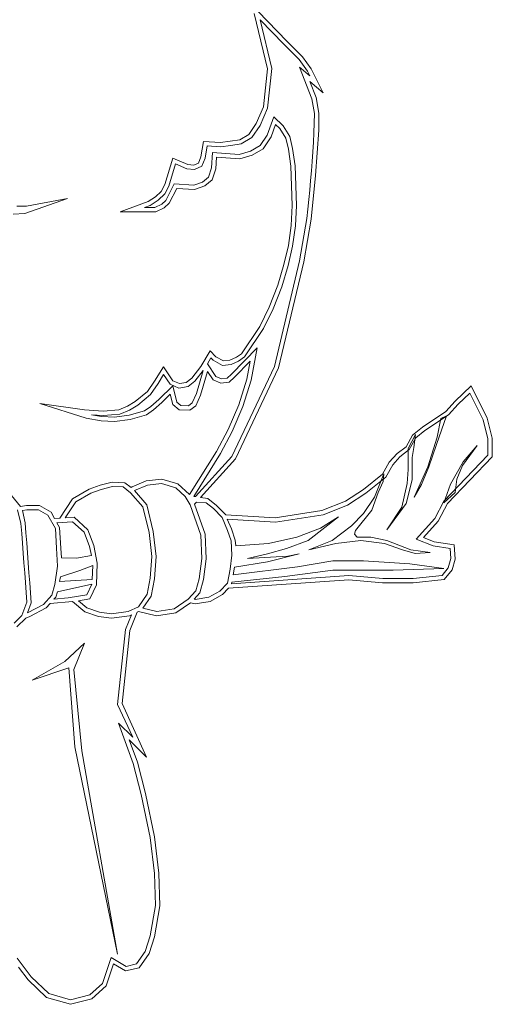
# Model space of a CAD drawing. Header units: millimetres. Extents: x 1 to 467423, y 3 to 105000.
# Tile 18 of 40: x 326944 to 327061, y 90901 to 91144. Entities that reach past the tile are written whole.
import ezdxf
from ezdxf.enums import TextEntityAlignment as Align

# ---------------------------------------------------------------- set-up
doc = ezdxf.new("R2010")
doc.units = ezdxf.units.MM
doc.layers.add('AS-Ramecek', color=9, linetype='Continuous')
doc.styles.add('arial', font='arial.ttf')

# ---------------------------------------------------------------- blocks, each defined once
blk = doc.blocks.new('A$C205725DA')
at = {"layer": 'AS-Ramecek', "linetype": 'Continuous', "lineweight": 9}
for p, q in [((3.0236, 9.4267), (2.8921, 9.9731)), ((2.9324, 9.9927), (3.2141, 9.699)), ((2.951, 9.9114), (3.1835, 9.6696)), ((3.0673, 9.4299), (2.951, 9.9114)), ((3.1835, 9.6696), (3.3358, 9.5178)), ((3.2141, 9.699), (3.3686, 9.5451)), ((3.3686, 9.5451), (3.4543, 9.4261)), ((3.3358, 9.5178), (3.4182, 9.4043)), ((2.9827, 9.0489), (3.0236, 9.4267)), ((3.0242, 9.038), (3.0673, 9.4299)), ((3.3413, 9.4414), (3.4619, 9.1308)), ((3.4423, 9.3557), (3.3413, 9.4414)), ((3.4182, 9.4043), (3.4423, 9.3557)), ((3.4543, 9.4261), (3.5733, 9.1886)), ((3.4417, 9.3006), (3.5034, 9.1417)), ((3.5733, 9.1886), (3.4417, 9.3006)), ((3.4619, 9.1308), (3.4865, 8.9839)), ((3.5034, 9.1417), (3.5291, 8.9872)), ((2.9128, 8.8857), (2.9827, 9.0489)), ((2.9499, 8.8649), (3.0242, 9.038)), ((3.4865, 8.9839), (3.4856, 8.8892)), ((3.5291, 8.9872), (3.5291, 8.8197)), ((2.8402, 8.7776), (2.9128, 8.8857)), ((2.8697, 8.7459), (2.9499, 8.8649)), ((3.0858, 8.9506), (3.0209, 8.7716)), ((3.1033, 8.8742), (3.0591, 8.752)), ((3.1776, 8.8617), (3.0858, 8.9506)), ((3.1448, 8.8344), (3.1033, 8.8742)), ((3.4856, 8.8892), (3.4829, 8.7945)), ((2.7491, 8.7252), (2.8402, 8.7776)), ((3.0209, 8.7716), (2.9515, 8.6663)), ((3.2054, 8.741), (3.1448, 8.8344)), ((3.2457, 8.7574), (3.1776, 8.8617)), ((3.4829, 8.7945), (3.4786, 8.6998)), ((3.5291, 8.8197), (3.499, 8.3715)), ((2.3653, 8.5549), (2.3899, 8.7077)), ((2.3899, 8.7077), (2.5574, 8.6963)), ((2.5574, 8.6963), (2.654, 8.7116)), ((2.5596, 8.6537), (2.6606, 8.669)), ((2.654, 8.7116), (2.7491, 8.7252)), ((2.6606, 8.669), (2.7632, 8.6848)), ((2.7632, 8.6848), (2.8697, 8.7459)), ((3.0591, 8.752), (2.981, 8.6346)), ((3.2294, 8.6319), (3.2054, 8.741)), ((3.2709, 8.6395), (3.2457, 8.7574)), ((3.4786, 8.6998), (3.473, 8.6051)), ((2.4068, 8.544), (2.4259, 8.663)), ((2.4259, 8.663), (2.5596, 8.6537)), ((2.4794, 8.5997), (2.4706, 8.4474)), ((2.7441, 8.5779), (2.4794, 8.5997)), ((2.8544, 8.6112), (2.7441, 8.5779)), ((2.8708, 8.5718), (2.7485, 8.5353)), ((2.9515, 8.6663), (2.8544, 8.6112)), ((2.981, 8.6346), (2.8708, 8.5718)), ((3.2534, 8.4638), (3.2294, 8.6319)), ((3.296, 8.467), (3.2709, 8.6395)), ((3.473, 8.6051), (3.4662, 8.5105)), ((2.0104, 8.2809), (2.0885, 8.544)), ((2.0498, 8.2645), (2.1158, 8.485)), ((2.0885, 8.544), (2.2359, 8.4785)), ((2.1158, 8.485), (2.225, 8.437)), ((2.2359, 8.4785), (2.2954, 8.4725)), ((2.2954, 8.4725), (2.3418, 8.4937)), ((2.3418, 8.4937), (2.3653, 8.5549)), ((2.3757, 8.4621), (2.4068, 8.544)), ((2.5198, 8.5538), (2.5132, 8.4386)), ((2.7485, 8.5353), (2.5198, 8.5538)), ((3.4662, 8.5105), (3.4585, 8.4159)), ((2.225, 8.437), (2.303, 8.4288)), ((2.303, 8.4288), (2.3757, 8.4621)), ((2.4706, 8.4474), (2.4395, 8.3545)), ((2.5132, 8.4386), (2.4756, 8.3295)), ((3.266, 8.0729), (3.2534, 8.4638)), ((3.3085, 8.0729), (3.296, 8.467)), ((3.4585, 8.4159), (3.45, 8.3214)), ((1.9739, 8.2143), (2.0104, 8.2809)), ((2.1016, 8.2879), (2.0176, 8.1231)), ((2.296, 8.2743), (2.1016, 8.2879)), ((2.3822, 8.306), (2.296, 8.2743)), ((2.4395, 8.3545), (2.3822, 8.306)), ((2.4756, 8.3295), (2.404, 8.2688)), ((3.45, 8.3214), (3.4409, 8.2269)), ((3.499, 8.3715), (3.4548, 7.9386)), ((1.9182, 8.1613), (1.9739, 8.2143)), ((1.9444, 8.1275), (2.0077, 8.1881)), ((2.0077, 8.1881), (2.0498, 8.2645)), ((2.1267, 8.2432), (2.0525, 8.0969)), ((2.3025, 8.2317), (2.1267, 8.2432)), ((2.404, 8.2688), (2.3025, 8.2317)), ((3.4409, 8.2269), (3.4315, 8.1325)), ((1.0486, 8.1444), (0.6245, 7.9948)), ((0.643, 8.0669), (1.0486, 8.1444)), ((1.5677, 8.0117), (1.8451, 8.1138)), ((1.8451, 8.1138), (1.9182, 8.1613)), ((1.8647, 8.0756), (1.9444, 8.1275)), ((1.9788, 8.086), (1.9116, 8.0543)), ((2.0176, 8.1231), (1.9788, 8.086)), ((2.0525, 8.0969), (2.0028, 8.0499)), ((3.4315, 8.1325), (3.4218, 8.0382)), ((0.6245, 7.9948), (0.5104, 7.9872)), ((0.5475, 8.0669), (0.643, 8.0669)), ((1.9215, 8.0117), (1.5677, 8.0117)), ((1.8068, 8.0543), (1.8647, 8.0756)), ((1.9116, 8.0543), (1.8068, 8.0543)), ((2.0028, 8.0499), (1.9215, 8.0117)), ((3.2583, 7.8775), (3.266, 8.0729)), ((3.3009, 7.8731), (3.3085, 8.0729)), ((3.4218, 8.0382), (3.4122, 7.9441)), ((3.4122, 7.9441), (3.3413, 7.5259)), ((3.4548, 7.9386), (3.3828, 7.5172)), ((3.2294, 7.6788), (3.2583, 7.8775)), ((3.2709, 7.6712), (3.3009, 7.8731)), ((3.1852, 7.4905), (3.2294, 7.6788)), ((3.2266, 7.4795), (3.2709, 7.6712)), ((3.3413, 7.5259), (3.0924, 6.4817)), ((3.3828, 7.5172), (3.1328, 6.4675)), ((3.1262, 7.2847), (3.1852, 7.4905)), ((3.1666, 7.2705), (3.2266, 7.4795)), ((3.0405, 7.069), (3.1262, 7.2847)), ((3.0798, 7.0516), (3.1666, 7.2705)), ((2.9477, 6.878), (3.0405, 7.069)), ((2.9848, 6.8573), (3.0798, 7.0516)), ((2.7659, 6.6067), (2.9477, 6.878)), ((2.7965, 6.5761), (2.9848, 6.8573)), ((2.3658, 6.4822), (2.4553, 6.6356)), ((2.4553, 6.6356), (2.5127, 6.5783)), ((2.9209, 6.6668), (2.6677, 6.4064)), ((2.8609, 6.3469), (2.9209, 6.6668)), ((2.4308, 6.5096), (2.4641, 6.5668)), ((2.4641, 6.5668), (2.4865, 6.5445)), ((2.4865, 6.5445), (2.5793, 6.4926)), ((2.5127, 6.5783), (2.588, 6.5363)), ((2.588, 6.5363), (2.6513, 6.5429)), ((2.6513, 6.5429), (2.7162, 6.5728)), ((2.6634, 6.5013), (2.737, 6.5357)), ((2.8533, 6.5357), (2.6971, 6.3758)), ((2.7162, 6.5728), (2.7659, 6.6067)), ((2.737, 6.5357), (2.7965, 6.5761)), ((2.8195, 6.3567), (2.8533, 6.5357)), ((1.9062, 6.3359), (1.9946, 6.4801)), ((1.9946, 6.4801), (2.0891, 6.3414)), ((2.2741, 6.367), (2.3658, 6.4822)), ((2.3047, 6.3365), (2.3887, 6.4424)), ((2.3887, 6.4424), (2.321, 6.2137)), ((2.4308, 6.4326), (2.3615, 6.1984)), ((2.5138, 6.384), (2.4308, 6.5096)), ((2.4854, 6.349), (2.4308, 6.4326)), ((2.5793, 6.4926), (2.6634, 6.5013)), ((3.0924, 6.4817), (2.6699, 5.5925)), ((3.1328, 6.4675), (2.7059, 5.5685)), ((1.8369, 6.2333), (1.9062, 6.3359)), ((1.9422, 6.313), (1.9968, 6.4014)), ((1.9968, 6.4014), (2.0607, 6.3076)), ((2.0891, 6.3414), (2.154, 6.3125)), ((2.2212, 6.325), (2.2741, 6.367)), ((2.2397, 6.2846), (2.3047, 6.3365)), ((2.5629, 6.3174), (2.4854, 6.349)), ((2.5694, 6.3611), (2.5138, 6.384)), ((2.6262, 6.367), (2.5694, 6.3611)), ((2.6677, 6.4064), (2.6262, 6.367)), ((2.6971, 6.3758), (2.6447, 6.3267)), ((2.7408, 6.1018), (2.8195, 6.3567)), ((2.7813, 6.0876), (2.8609, 6.3469)), ((1.7168, 6.1345), (1.8369, 6.2333)), ((1.8685, 6.2039), (1.9422, 6.313)), ((2.0869, 6.2917), (1.9488, 6.1569)), ((2.0607, 6.3076), (2.1486, 6.2677)), ((2.1262, 6.129), (2.0869, 6.2917)), ((2.1486, 6.2677), (2.2397, 6.2846)), ((2.154, 6.3125), (2.2212, 6.325)), ((2.6447, 6.3267), (2.5629, 6.3174)), ((4.8774, 6.14), (5.0346, 6.289)), ((5.0346, 6.289), (5.1945, 5.9702)), ((1.7408, 6.0996), (1.8685, 6.2039)), ((1.9488, 6.1569), (1.8713, 6.087)), ((2.0629, 6.2088), (1.9782, 6.1263)), ((2.088, 6.105), (2.0629, 6.2088)), ((2.321, 6.2137), (2.2796, 6.1209)), ((2.3615, 6.1984), (2.3145, 6.0936)), ((4.7846, 6.0357), (4.8774, 6.14)), ((5.0226, 6.2191), (4.908, 6.1105)), ((5.1541, 5.9549), (5.0226, 6.2191)), ((0.7746, 6.1154), (1.2151, 6.0521)), ((1.2326, 5.9702), (0.7746, 6.1154)), ((1.2151, 6.0521), (1.4007, 6.0395)), ((1.4007, 6.0395), (1.5535, 6.0516)), ((1.5535, 6.0516), (1.6403, 6.0892)), ((1.5634, 6.01), (1.66, 6.051)), ((1.6403, 6.0892), (1.7168, 6.1345)), ((1.8085, 6.0428), (1.6578, 5.9997)), ((1.66, 6.051), (1.7408, 6.0996)), ((1.8713, 6.087), (1.8085, 6.0428)), ((1.8975, 6.0532), (1.8271, 6.0035)), ((1.9782, 6.1263), (1.8975, 6.0532)), ((2.1507, 6.0543), (2.088, 6.105)), ((2.1671, 6.0957), (2.1262, 6.129)), ((2.2572, 6.0483), (2.1507, 6.0543)), ((2.243, 6.0919), (2.1671, 6.0957)), ((2.2796, 6.1209), (2.243, 6.0919)), ((2.3145, 6.0936), (2.2572, 6.0483)), ((2.636, 5.8572), (2.7408, 6.1018)), ((2.6742, 5.8386), (2.7813, 6.0876)), ((4.908, 6.1105), (4.813, 6.003)), ((1.3789, 5.9451), (1.2326, 5.9702)), ((1.2828, 6.0046), (1.4007, 5.9969)), ((1.3833, 5.9877), (1.2828, 6.0046)), ((1.5121, 5.938), (1.3789, 5.9451)), ((1.511, 5.9805), (1.3833, 5.9877)), ((1.4007, 5.9969), (1.5634, 6.01)), ((1.6578, 5.9997), (1.511, 5.9805)), ((1.6666, 5.9582), (1.5121, 5.938)), ((1.8271, 6.0035), (1.6666, 5.9582)), ((4.5542, 5.8829), (4.7846, 6.0357)), ((4.813, 6.003), (4.5794, 5.849)), ((4.7917, 5.9937), (4.6929, 5.7098)), ((4.7005, 5.7835), (4.7371, 5.9664)), ((4.7371, 5.9664), (4.7917, 5.9937)), ((5.2022, 5.7671), (5.1541, 5.9549)), ((5.1945, 5.9702), (5.2448, 5.7726)), ((2.5203, 5.6416), (2.636, 5.8572)), ((4.4565, 5.8037), (4.5542, 5.8829)), ((4.5794, 5.849), (4.4892, 5.7754)), ((2.5574, 5.6197), (2.6742, 5.8386)), ((4.3921, 5.688), (4.4565, 5.8037)), ((4.486, 5.8081), (4.4145, 5.6721)), ((4.4892, 5.7754), (4.4248, 5.6596)), ((4.4691, 5.682), (4.486, 5.8081)), ((4.6088, 5.4898), (4.7005, 5.7835)), ((5.2022, 5.6056), (5.2022, 5.7671)), ((5.2448, 5.7726), (5.2448, 5.5881)), ((4.3032, 5.6203), (4.3921, 5.688)), ((4.4248, 5.6596), (4.3315, 5.5887)), ((4.4145, 5.6721), (4.4145, 5.462)), ((4.4516, 5.5832), (4.4691, 5.682)), ((4.6929, 5.7098), (4.6186, 5.4898)), ((5.0957, 5.7016), (4.95, 5.5019)), ((4.9571, 5.539), (5.0957, 5.7016)), ((2.2539, 5.2158), (2.5203, 5.6416)), ((2.297, 5.1967), (2.5574, 5.6197)), ((2.6699, 5.5925), (2.3112, 5.1945)), ((2.7059, 5.5685), (2.3615, 5.1847)), ((4.2256, 5.5357), (4.3032, 5.6203)), ((4.3315, 5.5887), (4.2605, 5.5106)), ((4.4516, 5.361), (4.4516, 5.5832)), ((4.7665, 5.1503), (5.2022, 5.6056)), ((5.2448, 5.5881), (4.8015, 5.1252)), ((4.1601, 5.4162), (4.2256, 5.5357)), ((4.2605, 5.5106), (4.1929, 5.3878)), ((4.4145, 5.462), (4.4046, 5.3239)), ((4.4729, 5.1885), (4.6088, 5.4898)), ((4.6186, 5.4898), (4.545, 5.3146)), ((4.8315, 5.3168), (4.9571, 5.539)), ((4.95, 5.5019), (4.8954, 5.3659)), ((1.8259, 5.3501), (1.9788, 5.3687)), ((1.9788, 5.3687), (2.1388, 5.3212)), ((3.9712, 5.2639), (4.1601, 5.4162)), ((4.1929, 5.3878), (3.9964, 5.2289)), ((4.1732, 5.4189), (4.0821, 5.1891)), ((4.1655, 5.3446), (4.1732, 5.4189)), ((4.3948, 5.1263), (4.4516, 5.361)), ((4.8954, 5.3659), (4.8785, 5.2349)), ((1.0978, 5.1744), (1.2599, 5.2693)), ((1.2599, 5.2693), (1.3685, 5.307)), ((1.2773, 5.23), (1.3806, 5.2666)), ((1.3685, 5.307), (1.4886, 5.3375)), ((1.3806, 5.2666), (1.493, 5.2949)), ((1.4886, 5.3375), (1.612, 5.3321)), ((1.493, 5.2949), (1.5967, 5.2906)), ((1.5967, 5.2906), (1.6709, 5.2338)), ((1.612, 5.3321), (1.6775, 5.2835)), ((1.6775, 5.2835), (1.6857, 5.2928)), ((1.6857, 5.2928), (1.8259, 5.3501)), ((1.8369, 5.3086), (1.7081, 5.2567)), ((1.9755, 5.325), (1.8369, 5.3086)), ((2.1169, 5.283), (1.9755, 5.325)), ((2.2097, 5.1973), (2.1169, 5.283)), ((2.1388, 5.3212), (2.2539, 5.2158)), ((3.7938, 5.1492), (3.9712, 5.2639)), ((4.1186, 5.236), (4.1655, 5.3446)), ((4.4046, 5.3239), (4.3501, 5.0891)), ((4.545, 5.3146), (4.4729, 5.1885)), ((4.7671, 5.1339), (4.8315, 5.3168)), ((0.4629, 5.2409), (0.5814, 5.0985)), ((0.9716, 4.9827), (1.0978, 5.1744)), ((1.1284, 5.1426), (1.2773, 5.23)), ((1.6709, 5.2338), (1.7921, 5.0941)), ((1.7081, 5.2567), (1.8314, 5.1137)), ((2.2588, 5.1127), (2.2097, 5.1973)), ((2.3112, 5.1945), (2.297, 5.1967)), ((2.3615, 5.1847), (2.433, 5.1749)), ((2.433, 5.1749), (2.5181, 5.1078)), ((3.9964, 5.2289), (3.8135, 5.111)), ((4.0821, 5.1891), (3.9734, 5.0264)), ((4.0548, 5.0608), (4.1186, 5.236)), ((4.8785, 5.2349), (4.7671, 5.1339)), ((0.5541, 5.0652), (0.5874, 4.9281)), ((0.5814, 5.0985), (0.643, 5.1083)), ((0.601, 5.0575), (0.6464, 5.0657)), ((0.643, 5.1083), (0.7719, 5.1083)), ((0.6464, 5.0657), (0.7599, 5.0657)), ((0.7599, 5.0657), (0.8538, 5.01)), ((0.7719, 5.1083), (0.8854, 5.0406)), ((1.0236, 4.9849), (1.1284, 5.1426)), ((1.7921, 5.0941), (1.8527, 4.8408)), ((1.8314, 5.1137), (1.8942, 4.8484)), ((2.3658, 4.814), (2.2588, 5.1127)), ((2.3025, 5.1197), (2.321, 5.1399)), ((2.4084, 4.8228), (2.3025, 5.1197)), ((2.321, 5.1399), (2.4166, 5.1334)), ((2.4166, 5.1334), (2.4898, 5.0761)), ((2.4898, 5.0761), (2.5743, 4.9888)), ((2.5181, 5.1078), (2.6104, 5.0144)), ((3.5613, 5.0569), (3.7938, 5.1492)), ((3.8135, 5.111), (3.5722, 5.0155)), ((4.2043, 4.867), (4.3948, 5.1263)), ((4.3501, 5.0891), (4.2043, 4.867)), ((4.6754, 4.9773), (4.7665, 5.1503)), ((4.8015, 5.1252), (4.7103, 4.9521)), ((0.6299, 4.9347), (0.601, 5.0575)), ((0.8538, 5.01), (0.928, 4.8785)), ((0.8854, 5.0406), (0.9198, 4.9789)), ((0.9198, 4.9789), (0.9716, 4.9827)), ((1.1131, 4.9904), (1.0236, 4.9849)), ((1.2468, 4.8664), (1.1131, 4.9904)), ((2.5743, 4.9888), (2.6273, 4.8599)), ((2.6104, 5.0144), (3.0989, 4.986)), ((2.6262, 4.9707), (2.6666, 4.8752)), ((3.1011, 4.9434), (2.6262, 4.9707)), ((3.0989, 4.986), (3.5613, 5.0569)), ((3.5722, 5.0155), (3.1011, 4.9434)), ((3.7262, 4.9942), (3.4248, 4.7622)), ((3.5482, 4.8828), (3.7262, 4.9942)), ((3.9734, 5.0264), (3.8544, 4.9052)), ((3.8915, 4.861), (4.0548, 5.0608)), ((4.4909, 4.7731), (4.6754, 4.9773)), ((0.5874, 4.9281), (0.5942, 4.831)), ((0.6368, 4.8359), (0.6299, 4.9347)), ((0.928, 4.8785), (0.9395, 4.6836)), ((1.0978, 4.9467), (0.9428, 4.9368)), ((0.9428, 4.9368), (0.9695, 4.8905)), ((0.9695, 4.8905), (0.982, 4.6858)), ((1.2107, 4.8424), (1.0978, 4.9467)), ((2.6666, 4.8752), (2.7054, 4.7654)), ((3.3135, 4.7938), (3.5482, 4.8828)), ((3.8544, 4.9052), (3.6623, 4.7595)), ((4.7103, 4.9521), (4.5641, 4.7906)), ((0.5942, 4.831), (0.6014, 4.7337)), ((0.644, 4.737), (0.6368, 4.8359)), ((1.2648, 4.7005), (1.2107, 4.8424)), ((1.3063, 4.7125), (1.2468, 4.8664)), ((1.8527, 4.8408), (1.8795, 4.6023)), ((1.8942, 4.8484), (1.922, 4.6033)), ((2.3757, 4.5821), (2.3658, 4.814)), ((2.4182, 4.5798), (2.4084, 4.8228)), ((2.6273, 4.8599), (2.6628, 4.7567)), ((3.0345, 4.73), (3.3135, 4.7938)), ((3.8817, 4.8239), (3.8915, 4.861)), ((3.909, 4.7944), (3.8817, 4.8239)), ((4.0449, 4.7944), (3.909, 4.7944)), ((4.2027, 4.7595), (4.0449, 4.7944)), ((4.6601, 4.7071), (4.4909, 4.7731)), ((4.5641, 4.7906), (4.671, 4.7485)), ((0.6014, 4.7337), (0.6088, 4.6364)), ((0.6515, 4.638), (0.644, 4.737)), ((0.9395, 4.6836), (0.9493, 4.5056)), ((0.982, 4.6858), (0.988, 4.5902)), ((1.2834, 4.6121), (1.2648, 4.7005)), ((1.339, 4.5351), (1.3063, 4.7125)), ((2.6628, 4.7567), (2.6726, 4.6159)), ((2.7054, 4.7654), (2.7092, 4.7087)), ((2.7092, 4.7087), (3.0345, 4.73)), ((3.2124, 4.6831), (3.0247, 4.6285)), ((3.4248, 4.7622), (3.2124, 4.6831)), ((3.6623, 4.7595), (3.4324, 4.6683)), ((3.4324, 4.6683), (3.6988, 4.7321)), ((3.6988, 4.7321), (3.9461, 4.7595)), ((3.9461, 4.7595), (4.1808, 4.7321)), ((4.1808, 4.7321), (4.356, 4.6683)), ((4.4402, 4.6683), (4.2027, 4.7595)), ((4.8282, 4.682), (4.6601, 4.7071)), ((4.671, 4.7485), (4.8686, 4.7191)), ((4.8343, 4.5821), (4.8282, 4.682)), ((4.8686, 4.7191), (4.8768, 4.5777)), ((0.6088, 4.6364), (0.6164, 4.5389)), ((0.6591, 4.5389), (0.6515, 4.638)), ((0.988, 4.5902), (1.1371, 4.5875)), ((1.1371, 4.5875), (1.2834, 4.6121)), ((1.8795, 4.6023), (1.8647, 4.3883)), ((1.922, 4.6033), (1.9073, 4.3828)), ((2.3489, 4.3828), (2.3757, 4.5821)), ((2.3904, 4.3741), (2.4182, 4.5798)), ((2.6726, 4.6159), (2.6535, 4.4784)), ((3.0247, 4.6285), (2.8249, 4.5842)), ((2.8249, 4.5842), (3.2251, 4.6066)), ((3.3358, 4.6285), (3.0247, 4.5493)), ((3.2251, 4.6066), (3.3358, 4.6285)), ((4.356, 4.6683), (4.4843, 4.6334)), ((4.6323, 4.641), (4.4402, 4.6683)), ((4.4843, 4.6334), (4.6323, 4.641)), ((4.8091, 4.4909), (4.8343, 4.5821)), ((4.8768, 4.5777), (4.8473, 4.4712)), ((0.6164, 4.5389), (0.6238, 4.4415)), ((0.6666, 4.4399), (0.6591, 4.5389)), ((0.9493, 4.5056), (0.9231, 4.3261)), ((1.1693, 4.4642), (1.297, 4.5149)), ((1.297, 4.5149), (1.2921, 4.3763)), ((1.332, 4.3212), (1.339, 4.5351)), ((2.6852, 4.4226), (3.3184, 4.4991)), ((2.6988, 4.4985), (2.6852, 4.4226)), ((3.0247, 4.5493), (2.6988, 4.4985)), ((3.3184, 4.4991), (3.6689, 4.5586)), ((3.6689, 4.5586), (3.9729, 4.5586)), ((3.9729, 4.5586), (4.4298, 4.5291)), ((4.7655, 4.4822), (4.2644, 4.4669)), ((4.4298, 4.5291), (4.7655, 4.4822)), ((4.7485, 4.4145), (4.8091, 4.4909)), ((0.6238, 4.4415), (0.631, 4.3441)), ((0.6739, 4.3409), (0.6666, 4.4399)), ((0.9689, 4.3545), (0.9777, 4.4003)), ((0.9777, 4.4003), (1.1693, 4.4642)), ((1.8647, 4.3883), (1.8336, 4.2289)), ((1.9073, 4.3828), (1.874, 4.2114)), ((2.3161, 4.2633), (2.3489, 4.3828)), ((2.6535, 4.4784), (2.6273, 4.3391)), ((2.6688, 4.3337), (3.8288, 4.4156)), ((3.195, 4.4052), (2.6721, 4.349)), ((3.6689, 4.4669), (3.195, 4.4052)), ((4.2644, 4.4669), (3.6689, 4.4669)), ((3.8288, 4.4156), (4.1628, 4.3834)), ((4.1628, 4.3834), (4.462, 4.3834)), ((4.462, 4.3834), (4.7485, 4.4145)), ((4.8473, 4.4712), (4.7704, 4.3741)), ((0.631, 4.3441), (0.6379, 4.2469)), ((0.6806, 4.2419), (0.6739, 4.3409)), ((0.9231, 4.3261), (0.8925, 4.2213)), ((0.9493, 4.2535), (1.2883, 4.3282)), ((1.2921, 4.3763), (0.9689, 4.3545)), ((1.2883, 4.3282), (1.2391, 4.2218)), ((1.2686, 4.1835), (1.332, 4.3212)), ((2.3543, 4.2425), (2.3904, 4.3741)), ((2.6273, 4.3391), (2.5525, 4.2595)), ((2.6382, 4.2895), (2.5787, 4.2256)), ((3.8277, 4.373), (2.6382, 4.2895)), ((2.6721, 4.349), (2.6688, 4.3337)), ((4.1606, 4.3408), (3.8277, 4.373)), ((4.4642, 4.3408), (4.1606, 4.3408)), ((4.7704, 4.3741), (4.4642, 4.3408)), ((0.6379, 4.2469), (0.6441, 4.1497)), ((0.6867, 4.1432), (0.6806, 4.2419)), ((0.8925, 4.2213), (0.8095, 4.129)), ((0.9127, 4.1814), (0.9307, 4.2005)), ((1.0552, 4.1939), (0.9127, 4.1814)), ((0.9307, 4.2005), (0.9493, 4.2535)), ((1.2391, 4.2218), (1.0552, 4.1939)), ((1.8336, 4.2289), (1.7479, 4.1061)), ((1.874, 4.2114), (1.7911, 4.0924)), ((2.2392, 4.1803), (2.3161, 4.2633)), ((2.2987, 4.1803), (2.3543, 4.2425)), ((2.4423, 4.1988), (2.3096, 4.1781)), ((2.5525, 4.2595), (2.4423, 4.1988)), ((2.5787, 4.2256), (2.4565, 4.1585)), ((0.6441, 4.1497), (0.5972, 4.0176)), ((0.6529, 4.0454), (0.6867, 4.1432)), ((0.8095, 4.129), (0.6529, 4.0454)), ((0.8357, 4.0951), (0.6758, 4.0083)), ((0.8772, 4.1383), (0.8357, 4.0951)), ((1.0978, 4.1568), (0.8772, 4.1383)), ((1.2184, 4.0553), (1.0978, 4.1568)), ((1.1545, 4.1644), (1.2686, 4.1835)), ((1.2391, 4.0935), (1.1545, 4.1644)), ((1.3647, 4.0509), (1.2391, 4.0935)), ((1.7479, 4.1061), (1.6475, 4.058)), ((1.7911, 4.0924), (1.9286, 4.0596)), ((2.1022, 4.0853), (2.2392, 4.1803)), ((2.2632, 4.1443), (2.1186, 4.0449)), ((2.3074, 4.1345), (2.2632, 4.1443)), ((2.3096, 4.1781), (2.2987, 4.1803)), ((2.4565, 4.1585), (2.3074, 4.1345)), ((0.5972, 4.0176), (0.5191, 3.9417)), ((0.6343, 3.9936), (0.5454, 3.9068)), ((0.6758, 4.0083), (0.6343, 3.9936)), ((1.3549, 4.0094), (1.2184, 4.0553)), ((1.4832, 3.9936), (1.3549, 4.0094)), ((1.4832, 4.0362), (1.3647, 4.0509)), ((1.6475, 4.058), (1.4832, 4.0362)), ((1.6595, 4.0166), (1.4832, 3.9936)), ((1.6201, 3.8817), (1.6786, 4.0253)), ((1.6786, 4.0253), (1.6595, 4.0166)), ((1.7348, 4.052), (1.6617, 3.8719)), ((1.749, 4.0586), (1.7348, 4.052)), ((1.9264, 4.016), (1.749, 4.0586)), ((2.1186, 4.0449), (1.9264, 4.016)), ((1.9286, 4.0596), (2.1022, 4.0853)), ((1.5427, 3.1393), (1.6201, 3.8817)), ((1.6617, 3.8719), (1.5863, 3.147)), ((1.2141, 3.7436), (1.0191, 3.5635)), ((1.1103, 3.4843), (1.2141, 3.7436)), ((1.0191, 3.5635), (0.6982, 3.3784)), ((0.6982, 3.3784), (1.0612, 3.5018)), ((1.0612, 3.5018), (1.118, 2.719)), ((1.1873, 2.6819), (1.1103, 3.4843)), ((1.6911, 2.8146), (1.5427, 3.1393)), ((1.5863, 3.147), (1.8276, 2.618)), ((1.5508, 2.9548), (1.6911, 2.8146)), ((1.6971, 2.5541), (1.5508, 2.9548)), ((1.6568, 2.7889), (1.7375, 2.5673)), ((1.8276, 2.618), (1.6568, 2.7889)), ((1.118, 2.719), (1.5427, 0.6693)), ((1.5427, 0.6693), (1.1873, 2.6819)), ((1.7758, 2.2468), (1.6971, 2.5541)), ((1.7375, 2.5673), (1.8172, 2.2567)), ((1.8642, 1.8238), (1.7758, 2.2468)), ((1.8172, 2.2567), (1.9067, 1.8303)), ((1.9062, 1.4673), (1.8642, 1.8238)), ((1.9067, 1.8303), (1.9488, 1.4706)), ((1.9182, 1.1496), (1.9062, 1.4673)), ((1.9488, 1.4706), (1.9608, 1.1464)), ((1.8647, 0.8499), (1.9182, 1.1496)), ((1.9608, 1.1464), (1.9062, 0.839)), ((1.8145, 0.6954), (1.8647, 0.8499)), ((1.9062, 0.839), (1.8527, 0.6769)), ((1.7288, 0.5721), (1.8145, 0.6954)), ((0.5503, 0.6294), (0.6889, 0.4438)), ((1.3925, 0.3799), (1.4782, 0.6365)), ((1.4782, 0.6365), (1.6267, 0.5486)), ((1.8527, 0.6769), (1.755, 0.5339)), ((0.6572, 0.4154), (0.5634, 0.541)), ((1.5023, 0.5732), (1.4296, 0.3559)), ((1.6201, 0.5028), (1.5023, 0.5732)), ((1.755, 0.5339), (1.6201, 0.5028)), ((1.6267, 0.5486), (1.7288, 0.5721)), ((0.8396, 0.2402), (0.6572, 0.4154)), ((0.6889, 0.4438), (0.8614, 0.2784)), ((1.2675, 0.2658), (1.3925, 0.3799)), ((1.4296, 0.3559), (1.2883, 0.2276)), ((1.0781, 0.1731), (0.8396, 0.2402)), ((0.8614, 0.2784), (1.0781, 0.2167)), ((1.0781, 0.2167), (1.2675, 0.2658)), ((1.2883, 0.2276), (1.0781, 0.1731))]:
    blk.add_line(p, q, dxfattribs=at)
blk = doc.blocks.new('AS ram S A4')
at = {"zscale": 0.04}
blk.add_blockref('A$C205725DA', (10.8044, 274.8668), dxfattribs=at)
at = {"layer": 'AS-Ramecek', "style": 'arial', "flags": 2}
blk.add_attdef('FIRMA', (16.6177, 281.4563), '', height=5, dxfattribs=at)
at = {"layer": 'AS-Ramecek', "style": 'arial', "flags": 4}
blk.add_attdef('NAZEV_VYROBKU', text='', height=3, dxfattribs=at).set_placement((200.8154, 274.8951), align=Align.RIGHT)
for tag, p in [('TYP', (92.6076, 55.2076)), ('JMENOVITA_VELIKOST', (92.6076, 47.2076)), ('ROZMER', (92.6076, 39.2076)), ('VYSKA', (92.6076, 31.2076)), ('VSTUP', (92.6076, 23.2076)), ('HMOTNOST', (92.6076, 15.2076))]:
    blk.add_attdef(tag, text='', height=2.5, dxfattribs=at).set_placement(p, align=Align.MIDDLE_LEFT)

msp = doc.modelspace()

# ---------------------------------------------------------------- block references
at = {"layer": 'AS-Ramecek', "xscale": 25, "yscale": 25}
msp.add_blockref('AS ram S A4', (326659.803, 84024.975), dxfattribs=at)

doc.saveas('drawing.dxf')
